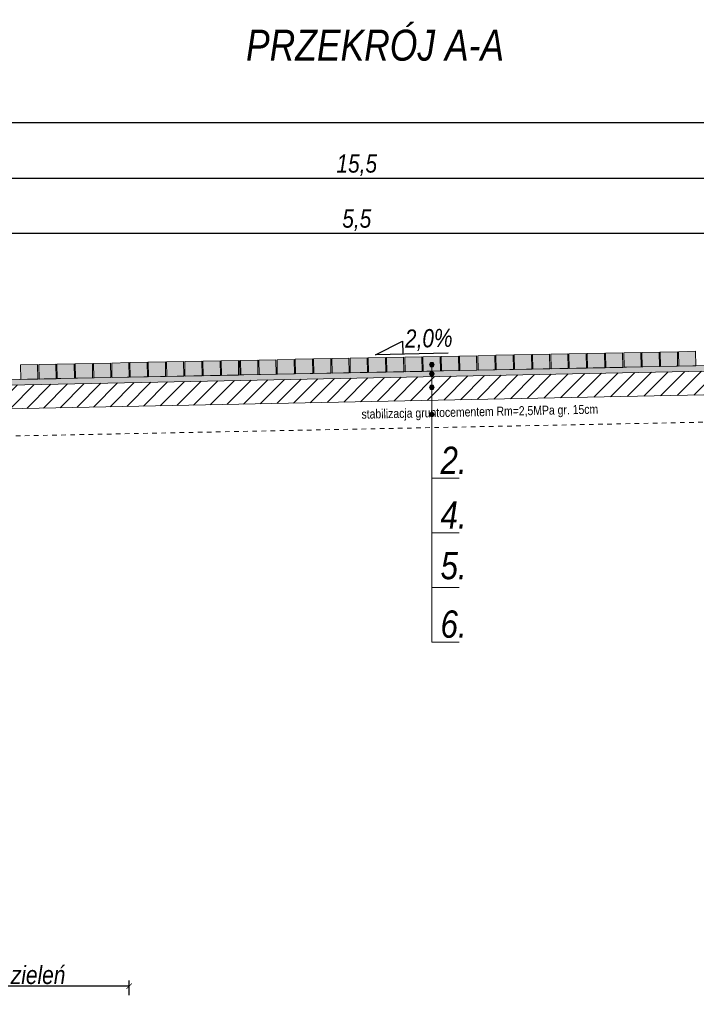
# Model space of a CAD drawing. Header units: millimetres. Extents: x 5589 to 7393, y 2837 to 4100.
# Tile 4 of 5: x 6283 to 6655, y 3560 to 4100. Entities that reach past the tile are written whole.
import ezdxf

# ---------------------------------------------------------------- set-up
doc = ezdxf.new("R2010")
doc.units = ezdxf.units.MM
doc.header["$LTSCALE"] = 0.25
doc.linetypes.add('02_DONPL_Floorplan-H_revised$0$A-CZ0304_2000 DASHED', pattern=[1, 0.5, -0.5])
for name, color, linetype, lineweight in [('!KZ_przekrój normalny', 7, 'Continuous', 13), ('!KZ_wypełnienie', 253, 'Continuous', 13), ('KZ_linie krawędziowe obwiednie przekroj normalny', 7, 'Continuous', 9), ('KZ_opis', 7, 'Continuous', 15), ('KZ_wymiary', 7, 'Continuous', 5)]:
    doc.layers.add(name, color=color, linetype=linetype, lineweight=lineweight)
doc.layers.add('KZ_kostka szara', color=253, linetype='Continuous')
doc.layers.add('KZ_wypełnienie szczegóły konstrukcyjne', color=7, linetype='Continuous', lineweight=0, true_color=0x7d7d7d)
doc.styles.get("Standard").update_dxf_attribs({"font": 'ARIALNI.TTF'})
doc.dimstyles.new('normalne', dxfattribs={"dimtxt": 10, "dimasz": 3, "dimexe": 3, "dimexo": 0, "dimgap": 1, "dimtad": 1, "dimlfac": 0.01, "dimzin": 9, "dimtxsty": 'Standard', "dimblk": 'ARCHTICK', "dimcen": 2.0005, "dimclrd": 256, "dimclrt": 256, "dimazin": 0, "dimtfac": 1, "dimtmove": 0, "dimatfit": 2, "dimfxl": 5, "dimfxlon": 1, "dimarcsym": 0})

# ---------------------------------------------------------------- blocks, each defined once
blk = doc.blocks.new('_ArchTick')
at = {"color": 0, "linetype": 'ByBlock', "const_width": 0.15}
blk.add_lwpolyline([(-0.5, -0.5), (0.5, 0.5)], dxfattribs=at)
blk = doc.blocks.new('*D286')
at = {"layer": 'Defpoints', "color": 0}
for p in [(7243.52, 4013.42), (5693.52, 4005.3), (7243.52, 4002.18)]:
    blk.add_point(p, dxfattribs=at)
at = {"layer": 'KZ_wymiary', "color": 0, "lineweight": -2}
for p, q in [((5693.52, 4008.42), (5693.52, 4016.42)), ((7243.52, 4008.42), (7243.52, 4016.42))]:
    blk.add_line(p, q, dxfattribs=at)
at = {"layer": 'KZ_wymiary', "lineweight": -2}
blk.add_line((5693.52, 4013.42), (7243.52, 4013.42), dxfattribs=at)
at = {"layer": 'KZ_wymiary', "lineweight": -2, "xscale": 3, "yscale": 3, "zscale": 3, "rotation": 180}
blk.add_blockref('_ArchTick', (5693.52, 4013.42), dxfattribs=at)
at = {"layer": 'KZ_wymiary', "lineweight": -2, "xscale": 3, "yscale": 3, "zscale": 3}
blk.add_blockref('_ArchTick', (7243.52, 4013.42), dxfattribs=at)
at = {"layer": 'KZ_wymiary', "insert": (6468.52, 4020.45), "char_height": 10, "attachment_point": 5}
blk.add_mtext('15,5', dxfattribs=at)
blk = doc.blocks.new('*D287')
at = {"layer": 'Defpoints', "color": 0}
for p in [(6193.52, 4043.65), (6193.52, 4033.65), (7243.52, 4033.65)]:
    blk.add_point(p, dxfattribs=at)
at = {"layer": 'KZ_wymiary', "color": 0, "lineweight": -2}
for p, q in [((6193.52, 4038.65), (6193.52, 4046.65)), ((7243.52, 4038.65), (7243.52, 4046.65))]:
    blk.add_line(p, q, dxfattribs=at)
at = {"layer": 'KZ_wymiary', "lineweight": -2}
blk.add_line((7243.52, 4043.65), (6193.52, 4043.65), dxfattribs=at)
at = {"layer": 'KZ_wymiary', "lineweight": -2, "xscale": 3, "yscale": 3, "zscale": 3, "rotation": 180}
blk.add_blockref('_ArchTick', (6193.52, 4043.65), dxfattribs=at)
at = {"layer": 'KZ_wymiary', "lineweight": -2, "xscale": 3, "yscale": 3, "zscale": 3}
blk.add_blockref('_ArchTick', (7243.52, 4043.65), dxfattribs=at)
at = {"layer": 'KZ_wymiary', "insert": (6743.52, 4049.82), "char_height": 10, "attachment_point": 5}
blk.add_mtext('JEZDNIA MANEWROWA', dxfattribs=at)
blk = doc.blocks.new('*D288')
at = {"layer": 'Defpoints', "color": 0}
for p in [(6743.52, 3983.19), (6193.52, 3973.18), (6743.52, 3973.12)]:
    blk.add_point(p, dxfattribs=at)
at = {"layer": 'KZ_wymiary', "color": 0, "lineweight": -2}
for p, q in [((6193.52, 3978.19), (6193.52, 3986.19)), ((6743.52, 3978.19), (6743.52, 3986.19))]:
    blk.add_line(p, q, dxfattribs=at)
at = {"layer": 'KZ_wymiary', "lineweight": -2}
blk.add_line((6193.52, 3983.19), (6743.52, 3983.19), dxfattribs=at)
at = {"layer": 'KZ_wymiary', "lineweight": -2, "xscale": 3, "yscale": 3, "zscale": 3, "rotation": 180}
blk.add_blockref('_ArchTick', (6193.52, 3983.19), dxfattribs=at)
at = {"layer": 'KZ_wymiary', "lineweight": -2, "xscale": 3, "yscale": 3, "zscale": 3}
blk.add_blockref('_ArchTick', (6743.52, 3983.19), dxfattribs=at)
at = {"layer": 'KZ_wymiary', "insert": (6468.52, 3990.2), "char_height": 10, "attachment_point": 5}
blk.add_mtext('5,5', dxfattribs=at)
blk = doc.blocks.new('*D296')
at = {"layer": 'Defpoints', "color": 0}
for p in [(6243.49, 3569.51), (6243.49, 3559.51), (6343.49, 3559.51)]:
    blk.add_point(p, dxfattribs=at)
at = {"layer": 'KZ_wymiary', "color": 0, "lineweight": -2}
for p, q in [((6243.49, 3564.51), (6243.49, 3572.51)), ((6343.49, 3564.51), (6343.49, 3572.51))]:
    blk.add_line(p, q, dxfattribs=at)
at = {"layer": 'KZ_wymiary', "lineweight": -2}
blk.add_line((6343.49, 3569.51), (6243.49, 3569.51), dxfattribs=at)
at = {"layer": 'KZ_wymiary', "lineweight": -2, "xscale": 3, "yscale": 3, "zscale": 3, "rotation": 180}
blk.add_blockref('_ArchTick', (6243.49, 3569.51), dxfattribs=at)
at = {"layer": 'KZ_wymiary', "lineweight": -2, "xscale": 3, "yscale": 3, "zscale": 3}
blk.add_blockref('_ArchTick', (6343.49, 3569.51), dxfattribs=at)
at = {"layer": 'KZ_wymiary', "insert": (6293.49, 3575.59), "char_height": 10, "attachment_point": 5}
blk.add_mtext('zieleń', dxfattribs=at)

msp = doc.modelspace()

# ---------------------------------------------------------------- hatches: boundary and pattern name
at = {"layer": '!KZ_przekrój normalny'}
h = msp.add_hatch(color=256, dxfattribs=at)
edge = h.paths.add_edge_path()
edge.add_arc((6509.773, 3910.854), 1.25, 180, 540, ccw=False)
h = msp.add_hatch(color=256, dxfattribs=at)
edge = h.paths.add_edge_path()
edge.add_arc((6509.773, 3910.854), 1.25, 180, 540, ccw=False)
h = msp.add_hatch(color=256, dxfattribs=at)
edge = h.paths.add_edge_path()
edge.add_arc((6509.773, 3910.854), 1.25, 180, 540, ccw=False)
h = msp.add_hatch(color=256, dxfattribs=at)
edge = h.paths.add_edge_path()
edge.add_arc((6509.773, 3905.822), 1.25, 0, 360)
h = msp.add_hatch(color=256, dxfattribs=at)
edge = h.paths.add_edge_path()
edge.add_arc((6509.773, 3905.822), 1.25, 0, 360)
h = msp.add_hatch(color=256, dxfattribs=at)
edge = h.paths.add_edge_path()
edge.add_arc((6509.773, 3905.822), 1.25, 0, 360)
h = msp.add_hatch(color=256, dxfattribs=at)
edge = h.paths.add_edge_path()
edge.add_arc((6509.773, 3898.405), 1.25, 0, 360)
h = msp.add_hatch(color=256, dxfattribs=at)
edge = h.paths.add_edge_path()
edge.add_arc((6509.773, 3898.405), 1.25, 0, 360)
h = msp.add_hatch(color=256, dxfattribs=at)
edge = h.paths.add_edge_path()
edge.add_arc((6509.773, 3898.405), 1.25, 0, 360)
h = msp.add_hatch(color=256, dxfattribs=at)
edge = h.paths.add_edge_path()
edge.add_arc((6509.773, 3883.539), 1.25, 0, 360)
h = msp.add_hatch(color=256, dxfattribs=at)
edge = h.paths.add_edge_path()
edge.add_arc((6509.773, 3883.539), 1.25, 0, 360)
h = msp.add_hatch(color=256, dxfattribs=at)
edge = h.paths.add_edge_path()
edge.add_arc((6509.773, 3883.539), 1.25, 0, 360)
at = {"layer": '!KZ_wypełnienie'}
h = msp.add_hatch(dxfattribs=at)
h.set_pattern_fill('ANSI31', color=253, scale=2, style=0)
h.set_pattern_definition([(45, (6948.4805, 3892.542), (-4.490128, 4.490128), [])])
h.paths.add_polyline_path([(5693.532, 3874.986), (5693.523, 3887.986), (7243.523, 3918.986), (7243.523, 3905.986)])
at = {"layer": 'KZ_kostka szara'}
for points in [[(6544.571, 3908.008), (6544.411, 3916.007), (6535.015, 3915.819), (6535.175, 3907.82)], [(6554.595, 3908.209), (6554.435, 3916.207), (6545.039, 3916.019), (6545.199, 3908.021)], [(6564.619, 3908.409), (6564.459, 3916.407), (6555.063, 3916.22), (6555.223, 3908.221)], [(6574.643, 3908.61), (6574.483, 3916.608), (6565.087, 3916.42), (6565.247, 3908.422)], [(6584.667, 3908.81), (6584.507, 3916.808), (6575.111, 3916.621), (6575.271, 3908.622)], [(6594.691, 3909.011), (6594.531, 3917.009), (6585.135, 3916.821), (6585.295, 3908.823)], [(6604.715, 3909.211), (6604.555, 3917.209), (6595.159, 3917.021), (6595.319, 3909.023)], [(6614.739, 3909.411), (6614.579, 3917.41), (6605.183, 3917.222), (6605.343, 3909.224)], [(6624.763, 3909.612), (6624.603, 3917.61), (6615.207, 3917.422), (6615.367, 3909.424)], [(6634.787, 3909.812), (6634.627, 3917.811), (6625.231, 3917.623), (6625.391, 3909.625)], [(6644.811, 3910.013), (6644.651, 3918.011), (6635.255, 3917.823), (6635.415, 3909.825)], [(6654.835, 3910.213), (6654.675, 3918.212), (6645.279, 3918.024), (6645.439, 3910.025)], [(6293.372, 3902.984), (6293.212, 3910.983), (6283.815, 3910.795), (6283.975, 3902.796)], [(6303.396, 3903.185), (6303.236, 3911.183), (6293.839, 3910.995), (6293.999, 3902.997)], [(6313.42, 3903.385), (6313.26, 3911.384), (6303.863, 3911.196), (6304.023, 3903.197)], [(6323.444, 3903.586), (6323.284, 3911.584), (6313.887, 3911.396), (6314.047, 3903.398)], [(6333.468, 3903.786), (6333.308, 3911.784), (6323.911, 3911.597), (6324.071, 3903.598)], [(6343.491, 3903.987), (6343.332, 3911.985), (6333.935, 3911.797), (6334.095, 3903.799)], [(6353.515, 3904.187), (6353.356, 3912.185), (6343.959, 3911.997), (6344.119, 3903.999)], [(6363.539, 3904.388), (6363.38, 3912.386), (6353.983, 3912.198), (6354.143, 3904.2)], [(6373.563, 3904.588), (6373.403, 3912.586), (6364.007, 3912.398), (6364.167, 3904.4)], [(6383.587, 3904.788), (6383.427, 3912.787), (6374.031, 3912.599), (6374.191, 3904.601)], [(6393.611, 3904.989), (6393.451, 3912.987), (6384.055, 3912.799), (6384.215, 3904.801)], [(6403.635, 3905.189), (6403.475, 3913.188), (6394.079, 3913), (6394.239, 3905.001)], [(6414.259, 3905.402), (6414.099, 3913.4), (6404.703, 3913.212), (6404.863, 3905.214)], [(6424.283, 3905.602), (6424.123, 3913.601), (6414.727, 3913.413), (6414.887, 3905.414)], [(6434.307, 3905.803), (6434.147, 3913.801), (6424.751, 3913.613), (6424.911, 3905.615)], [(6444.331, 3906.003), (6444.171, 3914.002), (6434.775, 3913.814), (6434.935, 3905.815)], [(6454.355, 3906.204), (6454.195, 3914.202), (6444.799, 3914.014), (6444.959, 3906.016)], [(6464.379, 3906.404), (6464.219, 3914.403), (6454.823, 3914.215), (6454.983, 3906.216)], [(6474.403, 3906.605), (6474.243, 3914.603), (6464.847, 3914.415), (6465.007, 3906.417)], [(6484.427, 3906.805), (6484.267, 3914.804), (6474.871, 3914.616), (6475.031, 3906.617)], [(6494.451, 3907.006), (6494.291, 3915.004), (6484.895, 3914.816), (6485.055, 3906.818)], [(6504.475, 3907.206), (6504.315, 3915.205), (6494.919, 3915.017), (6495.079, 3907.018)], [(6514.499, 3907.407), (6514.339, 3915.405), (6504.943, 3915.217), (6505.103, 3907.219)], [(6524.523, 3907.607), (6524.363, 3915.606), (6514.967, 3915.418), (6515.127, 3907.419)], [(6534.547, 3907.808), (6534.387, 3915.806), (6524.991, 3915.618), (6525.151, 3907.62)]]:
    msp.add_hatch(color=254, dxfattribs=at).paths.add_polyline_path(points)
at = {"layer": 'KZ_wypełnienie szczegóły konstrukcyjne'}
h = msp.add_hatch(dxfattribs=at)
h.set_pattern_fill('ANSI38', color=256, scale=0.4, angle=360, style=0)
h.set_pattern_definition([(135, (31453.7022, -10728.7744), (0.898025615, 0.89802561), []), (45, (31453.7022, -10728.7744), (2.69407684, 0.898025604), [3.175, -1.905])])
h.paths.add_polyline_path([(7243.523, 3918.986), (7243.523, 3921.987), (6193.523, 3900.987), (5693.523, 3890.987), (5693.523, 3887.986), (6193.523, 3897.986)])

# ---------------------------------------------------------------- linework, layer by layer
at = {"layer": '!KZ_przekrój normalny'}
for centre in [(6509.773, 3910.854), (6509.773, 3910.854), (6509.773, 3910.854), (6509.773, 3905.822), (6509.773, 3905.822), (6509.773, 3905.822), (6509.773, 3898.405), (6509.773, 3898.405), (6509.773, 3898.405), (6509.773, 3883.539), (6509.773, 3883.539), (6509.773, 3883.539)]:
    msp.add_circle(centre, 1.25, dxfattribs=at)
at = {"layer": 'KZ_linie krawędziowe obwiednie przekroj normalny'}
for p, q in [((6544.571, 3908.008), (6544.411, 3916.007)), ((6545.171, 3908.02), (6545.011, 3916.019)), ((6554.595, 3908.209), (6554.435, 3916.207)), ((6555.195, 3908.221), (6555.035, 3916.219)), ((6564.619, 3908.409), (6564.459, 3916.407)), ((6565.219, 3908.421), (6565.059, 3916.419)), ((6574.643, 3908.61), (6574.483, 3916.608)), ((6575.243, 3908.622), (6575.083, 3916.62)), ((6584.667, 3908.81), (6584.507, 3916.808)), ((6585.267, 3908.822), (6585.107, 3916.82)), ((6594.691, 3909.011), (6594.531, 3917.009)), ((6595.291, 3909.023), (6595.131, 3917.021)), ((6604.715, 3909.211), (6604.555, 3917.209)), ((6605.315, 3909.223), (6605.155, 3917.221)), ((6614.739, 3909.411), (6614.579, 3917.41)), ((6614.739, 3909.411), (6614.579, 3917.41)), ((6615.339, 3909.423), (6615.179, 3917.422)), ((6615.339, 3909.423), (6615.179, 3917.422)), ((6624.763, 3909.612), (6624.603, 3917.61)), ((6625.363, 3909.624), (6625.203, 3917.622)), ((6634.787, 3909.812), (6634.627, 3917.811)), ((6635.387, 3909.824), (6635.227, 3917.823)), ((6644.811, 3910.013), (6644.651, 3918.011)), ((6645.411, 3910.025), (6645.251, 3918.023)), ((6654.835, 3910.213), (6654.675, 3918.212)), ((6283.947, 3902.796), (6283.787, 3910.794)), ((6293.372, 3902.984), (6293.212, 3910.983)), ((6293.971, 3902.996), (6293.811, 3910.995)), ((6303.396, 3903.185), (6303.236, 3911.183)), ((6303.995, 3903.197), (6303.835, 3911.195)), ((6313.42, 3903.385), (6313.26, 3911.384)), ((6314.019, 3903.397), (6313.859, 3911.395)), ((6323.444, 3903.586), (6323.284, 3911.584)), ((6324.043, 3903.598), (6323.883, 3911.596)), ((6333.468, 3903.786), (6333.308, 3911.784)), ((6334.067, 3903.798), (6333.907, 3911.796)), ((6343.491, 3903.987), (6343.332, 3911.985)), ((6344.091, 3903.999), (6343.931, 3911.997)), ((6353.515, 3904.187), (6353.356, 3912.185)), ((6354.115, 3904.199), (6353.955, 3912.197)), ((6363.539, 3904.388), (6363.38, 3912.386)), ((6364.139, 3904.399), (6363.979, 3912.398)), ((6373.563, 3904.588), (6373.403, 3912.586)), ((6374.163, 3904.6), (6374.003, 3912.598)), ((6383.587, 3904.788), (6383.427, 3912.787)), ((6384.187, 3904.8), (6384.027, 3912.799)), ((6393.611, 3904.989), (6393.451, 3912.987)), ((6394.211, 3905.001), (6394.051, 3912.999)), ((6403.635, 3905.189), (6403.475, 3913.188)), ((6404.235, 3905.201), (6404.075, 3913.2)), ((6404.235, 3905.201), (6404.075, 3913.2)), ((6404.835, 3905.213), (6404.675, 3913.212)), ((6414.259, 3905.402), (6414.099, 3913.4)), ((6414.859, 3905.414), (6414.699, 3913.412)), ((6424.283, 3905.602), (6424.123, 3913.601)), ((6424.883, 3905.614), (6424.723, 3913.613)), ((6434.307, 3905.803), (6434.147, 3913.801)), ((6434.907, 3905.815), (6434.747, 3913.813)), ((6444.331, 3906.003), (6444.171, 3914.002)), ((6444.931, 3906.015), (6444.771, 3914.014)), ((6454.355, 3906.204), (6454.195, 3914.202)), ((6454.955, 3906.216), (6454.795, 3914.214)), ((6464.379, 3906.404), (6464.219, 3914.403)), ((6464.979, 3906.416), (6464.819, 3914.415)), ((6474.403, 3906.605), (6474.243, 3914.603)), ((6475.003, 3906.617), (6474.843, 3914.615)), ((6484.427, 3906.805), (6484.267, 3914.804)), ((6485.027, 3906.817), (6484.867, 3914.816)), ((6494.451, 3907.006), (6494.291, 3915.004)), ((6495.051, 3907.018), (6494.891, 3915.016)), ((6504.475, 3907.206), (6504.315, 3915.205)), ((6505.075, 3907.218), (6504.915, 3915.217)), ((6514.499, 3907.407), (6514.339, 3915.405)), ((6515.099, 3907.419), (6514.939, 3915.417)), ((6524.523, 3907.607), (6524.363, 3915.606)), ((6525.123, 3907.619), (6524.963, 3915.618)), ((6534.547, 3907.808), (6534.387, 3915.806)), ((6535.147, 3907.82), (6534.987, 3915.818)), ((6403.635, 3905.189), (6394.239, 3905.001)), ((6414.259, 3905.402), (6404.863, 3905.214)), ((6424.283, 3905.602), (6414.887, 3905.414)), ((6434.307, 3905.803), (6424.911, 3905.615)), ((6444.331, 3906.003), (6434.935, 3905.815)), ((6454.355, 3906.204), (6444.959, 3906.016)), ((6464.379, 3906.404), (6454.983, 3906.216)), ((6474.403, 3906.605), (6465.007, 3906.417)), ((6484.427, 3906.805), (6475.031, 3906.617)), ((6494.451, 3907.006), (6485.055, 3906.818)), ((6504.475, 3907.206), (6495.079, 3907.018)), ((6514.499, 3907.407), (6505.103, 3907.219)), ((6524.523, 3907.607), (6515.127, 3907.419)), ((6534.547, 3907.808), (6525.151, 3907.62)), ((6544.571, 3908.008), (6535.175, 3907.82)), ((6554.595, 3908.209), (6545.199, 3908.021)), ((6564.619, 3908.409), (6555.223, 3908.221)), ((6574.643, 3908.61), (6565.247, 3908.422)), ((6584.667, 3908.81), (6575.271, 3908.622)), ((6594.691, 3909.011), (6585.295, 3908.823)), ((6604.715, 3909.211), (6595.319, 3909.023)), ((6614.739, 3909.411), (6605.343, 3909.224)), ((6624.763, 3909.612), (6615.367, 3909.424)), ((6634.787, 3909.812), (6625.391, 3909.625)), ((6644.811, 3910.013), (6635.415, 3909.825)), ((6654.835, 3910.213), (6645.439, 3910.025)), ((6292.772, 3902.972), (6283.376, 3902.784)), ((6293.372, 3902.984), (6283.975, 3902.796)), ((6302.796, 3903.173), (6293.4, 3902.985)), ((6303.396, 3903.185), (6293.999, 3902.997)), ((6313.42, 3903.385), (6304.023, 3903.197)), ((6323.444, 3903.586), (6314.047, 3903.398)), ((6333.468, 3903.786), (6324.071, 3903.598)), ((6343.491, 3903.987), (6334.095, 3903.799)), ((6353.515, 3904.187), (6344.119, 3903.999)), ((6363.539, 3904.388), (6354.143, 3904.2)), ((6373.563, 3904.588), (6364.167, 3904.4)), ((6383.587, 3904.788), (6374.191, 3904.601)), ((6393.611, 3904.989), (6384.215, 3904.801))]:
    msp.add_line(p, q, dxfattribs=at)
for points in [[(7243.523, 3918.986), (5693.523, 3887.986)], [(6534.987, 3915.818), (6544.411, 3916.007)], [(6545.011, 3916.019), (6554.435, 3916.207)], [(6555.035, 3916.219), (6564.459, 3916.407)], [(6565.059, 3916.419), (6574.483, 3916.608)], [(6575.083, 3916.62), (6584.507, 3916.808)], [(6585.107, 3916.82), (6594.531, 3917.009)], [(6595.131, 3917.021), (6604.555, 3917.209)], [(6605.155, 3917.221), (6614.579, 3917.41)], [(6615.179, 3917.422), (6624.603, 3917.61)], [(6625.203, 3917.622), (6634.627, 3917.811)], [(6635.227, 3917.823), (6644.651, 3918.011)], [(6645.251, 3918.023), (6654.675, 3918.212)], [(6671.38, 3910.544), (5693.523, 3890.987)], [(6283.787, 3910.794), (6293.212, 3910.983)], [(6293.811, 3910.995), (6303.236, 3911.183)], [(6303.835, 3911.195), (6313.26, 3911.384)], [(6313.859, 3911.395), (6323.284, 3911.584)], [(6323.883, 3911.596), (6333.308, 3911.784)], [(6333.907, 3911.796), (6343.332, 3911.985)], [(6343.931, 3911.997), (6353.356, 3912.185)], [(6353.955, 3912.197), (6363.38, 3912.386)], [(6363.979, 3912.398), (6373.403, 3912.586)], [(6374.003, 3912.598), (6383.427, 3912.787)], [(6384.027, 3912.799), (6393.451, 3912.987)], [(6394.051, 3912.999), (6403.475, 3913.188)], [(6404.675, 3913.212), (6414.099, 3913.4)], [(6414.699, 3913.412), (6424.123, 3913.601)], [(6424.723, 3913.613), (6434.147, 3913.801)], [(6434.747, 3913.813), (6444.171, 3914.002)], [(6444.771, 3914.014), (6454.195, 3914.202)], [(6454.795, 3914.214), (6464.219, 3914.403)], [(6464.819, 3914.415), (6474.243, 3914.603)], [(6474.843, 3914.615), (6484.267, 3914.804)], [(6484.867, 3914.816), (6494.291, 3915.004)], [(6494.891, 3915.016), (6504.315, 3915.205)], [(6504.915, 3915.217), (6514.339, 3915.405)], [(6514.939, 3915.417), (6524.363, 3915.606)], [(6524.963, 3915.618), (6534.387, 3915.806)], [(7243.523, 3905.986), (6193.515, 3884.986)]]:
    msp.add_lwpolyline(points, dxfattribs=at)
at = {"layer": 'KZ_opis', "lineweight": 5}
for p, q in [((6509.773, 3910.854), (6509.773, 3758.487)), ((6509.773, 3848.487), (6524.773, 3848.487)), ((6509.773, 3818.487), (6524.773, 3818.487)), ((6509.773, 3788.487), (6524.773, 3788.487)), ((6509.773, 3758.487), (6524.773, 3758.487))]:
    msp.add_line(p, q, dxfattribs=at)
at = {"layer": 'KZ_opis', "lineweight": 30}
msp.add_lwpolyline([(6518.799, 3917.122), (6478.815, 3916.322), (6493.684, 3923.732), (6493.826, 3916.623)], dxfattribs=at)
at = {"layer": 'KZ_wymiary', "color": 7, "linetype": '02_DONPL_Floorplan-H_revised$0$A-CZ0304_2000 DASHED', "lineweight": 9, "ltscale": 20}
msp.add_lwpolyline([(7243.523, 3890.986), (5693.532, 3859.986)], dxfattribs=at)

# ---------------------------------------------------------------- texts
at = {"layer": 'KZ_opis', "insert": (6395.295, 4094.89), "char_height": 50, "attachment_point": 1}
msp.add_mtext_dynamic_manual_height_columns('\\pxi0.24829,r-0.23629;{\\H0.34x;PRZEKRÓJ A-A}', width=182.10426, gutter_width=12.5, heights=[0], dxfattribs=at)
at = {"layer": 'KZ_opis'}
for s, width, gutter_width, heights, insert, char_height, attachment_point, rotation in [('2,0%', 0.43954, 0, [0.0935], (6521.018, 3930.69), 10, 3, 1.17583), ('{\\fArial Narrow|b0|i0|c238|p34;stabilizacja gruntocementem Rm=2,5MPa gr. 15cm}', 152.61329, 12.5, [0], (6471.215, 3879.673), 5, 7, 1.23286), ('2.', 0.1, 12.5, [0], (6514.558, 3865.866), 15, 1, 360), ('4.', 0.1, 12.5, [0], (6514.558, 3835.866), 15, 1, 360), ('5.', 0.1, 12.5, [0], (6514.558, 3808.02), 15, 1, 360), ('6.', 0.1, 12.5, [0], (6514.558, 3775.866), 15, 1, 360)]:
    msp.add_mtext_dynamic_manual_height_columns(s, width=width, gutter_width=gutter_width, heights=heights, dxfattribs=dict(at, insert=insert, char_height=char_height, attachment_point=attachment_point, rotation=rotation))

# ---------------------------------------------------------------- dimensions: what is measured, and where the dimension line sits
at = {"layer": 'KZ_wymiary'}
for base, p1, p2, text, picture, middle in [((6193.523, 4043.654), (7243.523, 4033.654), (6193.523, 4033.654), 'JEZDNIA MANEWROWA', '*D287', (6743.523, 4043.654)), ((6243.491, 3569.51), (6343.491, 3559.51), (6243.491, 3559.51), 'zieleń', '*D296', (6293.491, 3569.51))]:
    dim = msp.add_linear_dim(base=base, p1=p1, p2=p2, text=text, dimstyle='normalne', dxfattribs=at)
    dim.commit()
    dim.dimension.update_dxf_attribs({"geometry": picture, "text_midpoint": middle, "dimtype": 160})
for base, p1, p2, picture, middle in [((7243.523, 4013.424), (5693.523, 4005.303), (7243.523, 4002.18), '*D286', (6468.523, 4020.454)), ((6743.523, 3983.194), (6193.523, 3973.181), (6743.523, 3973.118), '*D288', (6468.523, 3990.203))]:
    dim = msp.add_linear_dim(base=base, p1=p1, p2=p2, dimstyle='normalne', dxfattribs=at)
    dim.commit()
    dim.dimension.update_dxf_attribs({"geometry": picture, "text_midpoint": middle})

doc.saveas('drawing.dxf')
